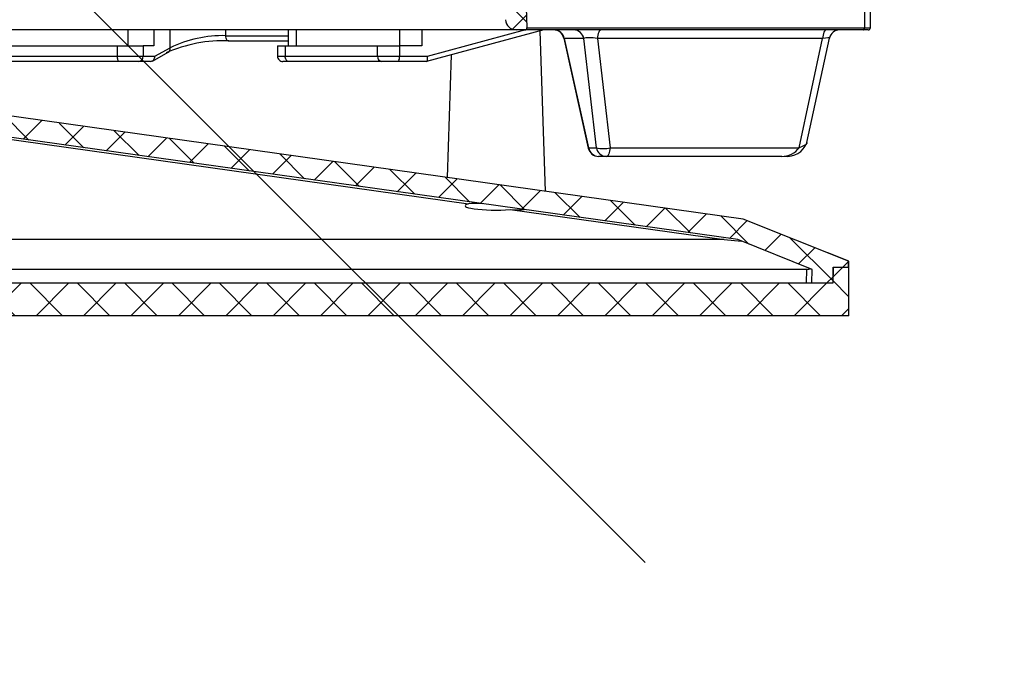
# Model space of a CAD drawing. Header units: millimetres. Extents: x -53179 to 121817, y -123620 to 254214.
# Tile 231 of 256: x 44815 to 44908, y -131 to -69. Entities that reach past the tile are written whole.
import ezdxf
from ezdxf import colors
from ezdxf.entities.mleader import LeaderData, LeaderLine
from ezdxf.math import Vec2, Vec3

# ---------------------------------------------------------------- set-up
doc = ezdxf.new("R2010")
doc.units = ezdxf.units.MM
doc.linetypes.add('xref_ACAD-LSN_dyspozytornia_PW_rzuty_12$0$DASHED', pattern=[19.049999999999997, 12.7, -6.35])
doc.layers.add('_BV_NAWIEWNIK_ŚCIENNY', color=3, linetype='Continuous')
for name, color, linetype, lineweight in [('_BV_POZA ZAKRESEM', 201, 'Continuous', 15), ('xref', 8, 'Continuous', 13), ('xref_ACAD-LSN_dyspozytornia_PW_rzuty_12$0$A hatch', 8, 'Continuous', 5), ('xref_ACAD-LSN_dyspozytornia_PW_rzuty_12$0$A okna wyposazenie', 8, 'Continuous', 9), ('xref_ACAD-LSN_dyspozytornia_PW_rzuty_12$0$IS nawiewniki scienne', 8, 'xref_ACAD-LSN_dyspozytornia_PW_rzuty_12$0$DASHED', 9)]:
    doc.layers.add(name, color=color, linetype=linetype, lineweight=lineweight)
doc.styles.add('xref_ACAD-LSN_dyspozytornia_PW_rzuty_12$0$STYL ASA', font='ARIALN.TTF')
pattern_1 = [(45, (-542.8233581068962, 544.0501409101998), (-2.245064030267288, 2.245064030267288), []), (135, (-542.8233581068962, 544.0501409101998), (-2.245064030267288, -2.245064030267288), [])]

# ---------------------------------------------------------------- blocks, each defined once
blk = doc.blocks.new('A$C64B52A8B')
at = {"layer": '_BV_NAWIEWNIK_ŚCIENNY', "linetype": 'Continuous', "lineweight": 18}
h = blk.add_hatch(dxfattribs=at)
h.set_pattern_fill('ANSI37', color=256, style=0)
h.set_pattern_definition(pattern_1)
h.paths.add_polyline_path([(4.600000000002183, 3), (4.600000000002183, 4.5), (3.100000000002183, 4.526182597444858), (3.099999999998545, 181.4738174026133), (4.599999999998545, 181.5), (4.599999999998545, 183), (0, 183), (0, 3)], flags=0)
h = blk.add_hatch(dxfattribs=at)
h.set_pattern_fill('ANSI37', color=256, style=0)
h.set_pattern_definition(pattern_1)
h.paths.add_polyline_path([(9.15673322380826, 13), (20.19901484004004, 91.56991627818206), (20.29950742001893, 93.00000000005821), (20.19901484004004, 94.43008372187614), (9.15673322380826, 173), (5.171480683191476, 182.9638421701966), (4.599999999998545, 182.9738174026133), (4.599999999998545, 181.5261825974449), (3.099999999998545, 181.5), (3.099999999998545, 179.499695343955), (4.393962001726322, 179.5222815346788), (7.209880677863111, 172.4819825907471), (17.1857477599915, 101.5), (3.600000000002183, 101.5), (3.600000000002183, 100.5), (17.32628859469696, 100.5), (18.1989667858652, 94.29057202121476), (18.28965582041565, 93), (18.1989667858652, 91.70942797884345), (17.32628859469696, 85.5), (3.600000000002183, 85.5), (3.600000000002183, 84.5), (17.1857477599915, 84.5), (7.209880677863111, 13.51801740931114), (4.39396200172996, 6.477718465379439), (3.100000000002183, 6.500304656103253), (3.100000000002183, 4.5), (4.600000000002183, 4.473817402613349), (4.600000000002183, 3.026182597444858), (5.171480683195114, 3.036157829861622)], flags=0)
h = blk.add_hatch(dxfattribs=at)
h.set_pattern_fill('ANSI37', color=256, style=0)
h.set_pattern_definition(pattern_1)
edge = h.paths.add_edge_path(flags=0)
edge.add_spline(control_points=[(41.06845606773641, 42.88132627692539), (41.06845606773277, 42.91345640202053), (41.0639956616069, 42.94584928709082), (41.05554405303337, 42.97684792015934), (41.04364673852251, 43.02048464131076), (41.02354344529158, 43.0623643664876), (40.99818624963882, 43.09981729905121), (40.96635705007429, 43.14682947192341), (40.92554177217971, 43.1883238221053), (40.8806595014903, 43.22309197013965), (40.81922415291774, 43.27068299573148), (40.74846975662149, 43.30730656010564), (40.67526801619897, 43.33339703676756), (40.57682227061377, 43.36848495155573), (40.47065679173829, 43.38581330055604), (40.36614494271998, 43.38581330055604)], knot_values=[0, 0, 0, 0, 9.63903753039e-05, 9.63903753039e-05, 9.63903753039e-05, 0.000232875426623, 0.000232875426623, 0.000232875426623, 0.0004044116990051, 0.0004044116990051, 0.0004044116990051, 0.0006398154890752, 0.0006398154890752, 0.0006398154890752, 0.0009576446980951, 0.0009576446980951, 0.0009576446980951, 0.0009576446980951], weights=[1, 1, 1, 1, 1, 1, 1, 1, 1, 1, 1, 1, 1, 1, 1, 1], degree=3, periodic=0)
edge.add_line((40.36614494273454, 43.38581330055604), (39.16240198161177, 43.38581330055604))
edge.add_spline(control_points=[(39.16240198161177, 43.38581330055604), (39.09189179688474, 43.38581330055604), (39.02081667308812, 43.37752133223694), (38.95239115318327, 43.36050268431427), (38.87535834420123, 43.34134325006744), (38.79986729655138, 43.31055963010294), (38.7331292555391, 43.26758089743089), (38.6822458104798, 43.23481239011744), (38.63530539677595, 43.1940533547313), (38.59774408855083, 43.14659760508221), (38.5693564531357, 43.11073206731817), (38.54579324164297, 43.0702290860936), (38.52981076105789, 43.02737170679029), (38.51377439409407, 42.98436982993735), (38.50509582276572, 42.9378186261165), (38.50509582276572, 42.89192389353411)], knot_values=[0, 0, 0, 0, 0.0002115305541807, 0.0002115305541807, 0.0002115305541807, 0.0004507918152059, 0.0004507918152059, 0.0004507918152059, 0.0006327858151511, 0.0006327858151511, 0.0006327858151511, 0.0007698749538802, 0.0007698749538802, 0.0007698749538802, 0.0009077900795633, 0.0009077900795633, 0.0009077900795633, 0.0009077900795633], weights=[1, 1, 1, 1, 1, 1, 1, 1, 1, 1, 1, 1, 1, 1, 1, 1], degree=3, periodic=0)
edge.add_line((38.50509582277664, 42.89192389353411), (38.50509582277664, 35.89827472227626))
edge.add_line((38.50509582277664, 35.89827472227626), (28.06510050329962, 35.53370205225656))
edge.add_arc((28.10000000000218, 34.53431122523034), 1, 92.00000000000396, 180)
edge.add_line((27.10000000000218, 34.53431122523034), (27.10000000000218, 33.70710606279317))
edge.add_arc((27.30000000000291, 33.70710606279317), 0.2, 180.0000000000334, 272.0000000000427)
edge.add_line((27.30697989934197, 33.50722789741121), (54.40000000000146, 34.45333700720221))
edge.add_line((54.40000000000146, 34.453337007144), (54.40000000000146, 35.40000000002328))
edge.add_line((54.40000000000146, 35.40000000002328), (41.06845611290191, 35.40000000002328))
edge.add_line((41.06845611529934, 35.40000000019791), (41.0684561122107, 35.50000000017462))
edge.add_line((41.06845606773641, 35.5000000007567), (41.06845606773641, 42.88132627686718))
at = {"layer": '_BV_NAWIEWNIK_ŚCIENNY', "linetype": 'Continuous', "lineweight": 25}
for p, q in [((7.275957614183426e-12, 3), (7.275957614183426e-12, 183)), ((3.100000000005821, 181.4738174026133), (3.100000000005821, 4.526182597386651)), ((27.10000000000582, 34.53431122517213), (27.10000000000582, 151.4656887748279)), ((24.10000000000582, 72.14052805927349), (24.10000000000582, 92.75)), ((24.60000000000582, 92.75000058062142), (24.60000000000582, 72.31881414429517)), ((25.60000000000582, 92.75000058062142), (25.60000000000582, 72.31881414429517)), ((9.156733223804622, 13), (20.19901484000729, 91.56991627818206)), ((4.393962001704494, 6.977642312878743), (4.393962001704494, 84.5)), ((7.209880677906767, 13.51801740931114), (17.18574776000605, 84.5)), ((7.209880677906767, 14.8085894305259), (7.209880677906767, 84.5)), ((17.00436969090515, 84.5), (10.61682845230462, 39.05028247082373)), ((24.10000000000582, 70.30663169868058), (24.10000000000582, 72.14052805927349)), ((24.60000000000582, 72.31881414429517), (24.60000000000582, 69.87361899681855)), ((24.60000000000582, 72.31881414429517), (25.60000000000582, 72.31881414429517)), ((25.60000000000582, 72.31881414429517), (25.60000000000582, 69.87361899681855)), ((25.60000000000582, 71.31611038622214), (27.10000000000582, 71.31611038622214)), ((24.10000000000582, 69.18791402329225), (24.10000000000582, 70.30663169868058)), ((25.60000000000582, 69.87361899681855), (24.60000000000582, 69.87361899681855)), ((24.60000000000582, 69.87361899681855), (24.60000000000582, 68.788702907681)), ((25.60000000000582, 68.86126325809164), (25.60000000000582, 69.87361899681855)), ((24.14611671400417, 69.00983956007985), (24.97060361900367, 67.5136550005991)), ((24.60000000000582, 68.788702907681), (25.40833818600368, 67.32195927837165)), ((27.10000000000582, 68.86126325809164), (25.60000000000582, 68.86126325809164)), ((25.40833818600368, 67.32195927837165), (27.10000000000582, 67.32195927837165)), ((26.04714838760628, 61.82284175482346), (26.04714838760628, 56.13883139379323)), ((26.54714838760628, 62.04895463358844), (26.54714838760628, 56.13883139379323)), ((26.54714838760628, 62.04895463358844), (27.10000000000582, 62.04895463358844)), ((25.60000000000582, 57.15118713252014), (24.60000000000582, 57.15118713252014)), ((24.60000000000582, 57.15118713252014), (24.60000000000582, 56.41281422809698)), ((25.60000000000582, 57.15118713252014), (25.60000000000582, 56.41281422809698)), ((24.10000000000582, 56.09740745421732), (24.10000000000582, 56.65118713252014)), ((24.10000000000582, 47.26544371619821), (24.10000000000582, 56.09740745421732)), ((24.60000000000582, 56.41281422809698), (24.60000000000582, 47.65633735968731)), ((25.60000000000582, 56.41281422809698), (24.60000000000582, 56.41281422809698)), ((25.60000000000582, 56.41281422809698), (25.60000000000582, 47.65633735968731)), ((27.10000000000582, 56.13883139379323), (25.60000000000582, 56.13883139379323)), ((27.10000000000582, 55.39241747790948), (25.60000000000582, 55.39241747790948)), ((24.60000000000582, 47.65633735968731), (24.60000000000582, 45.59200277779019)), ((24.60000000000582, 47.65633735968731), (25.60000000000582, 47.65633735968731)), ((25.60000000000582, 47.65633735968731), (25.60000000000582, 45.59200277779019)), ((24.10000000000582, 45.71719277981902), (24.10000000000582, 47.26544371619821)), ((24.10000000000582, 43.01122567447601), (24.10000000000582, 45.71719277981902)), ((25.60000000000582, 45.59200277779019), (24.60000000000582, 45.59200277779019)), ((24.60000000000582, 45.59200277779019), (24.60000000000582, 42.94746029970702)), ((25.60000000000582, 43.47800337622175), (25.60000000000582, 45.59200277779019)), ((25.60000000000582, 45.56009359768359), (27.10000000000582, 45.56009359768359)), ((27.10000000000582, 31.89907023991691), (24.10000000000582, 43.03326887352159)), ((24.10000000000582, 43.03326887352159), (24.10000000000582, 43.01122567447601)), ((24.60000000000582, 42.94746029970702), (27.12475089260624, 33.61792513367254)), ((27.10000000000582, 43.47800337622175), (25.60000000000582, 43.47800337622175)), ((24.73515871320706, 40.67594111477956), (13.10341927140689, 41.08213040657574)), ((10.06007074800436, 35.08874555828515), (7.209880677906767, 14.8085894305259)), ((27.10000000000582, 33.70710606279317), (27.10000000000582, 34.53431122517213)), ((27.10000000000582, 1.610996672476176), (27.10000000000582, 33.70094076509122)), ((27.10000000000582, 33.70094076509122), (27.10030092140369, 33.69613894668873)), ((54.40000000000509, 34.45333700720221), (27.30697989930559, 33.50722789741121)), ((27.30000000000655, 33.50710606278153), (27.30000000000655, 1.523429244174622)), ((11.78975316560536, 31.73491037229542), (27.00110676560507, 32.26610254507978)), ((26.31728521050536, 30.01451896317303), (15.88271478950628, 27.69174580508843)), ((26.27364817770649, 29.96408365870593), (15.92635182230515, 27.66073802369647)), ((26.27364817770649, 28.11880014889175), (26.27364817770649, 29.96408365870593)), ((15.92635182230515, 26.92025875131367), (26.27364817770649, 28.11880014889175)), ((15.92635182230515, 27.66073802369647), (15.92635182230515, 26.92025875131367)), ((15.10000000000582, 25.97515837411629), (15.10000000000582, 26.71563764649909)), ((26.27364817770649, 26.82756896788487), (15.92635182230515, 25.6290275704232)), ((26.27364817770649, 5.480621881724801), (26.27364817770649, 26.82756896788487)), ((15.10000000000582, 9.34281111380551), (15.10000000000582, 25.97515837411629)), ((15.92635182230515, 25.6290275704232), (15.92635182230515, 7.707712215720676)), ((7.209880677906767, 14.8085894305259), (7.070062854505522, 13.16844791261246)), ((4.393962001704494, 6.477718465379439), (7.209880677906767, 13.51801740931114)), ((5.171480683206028, 3.03615782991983), (9.156733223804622, 13)), ((15.92635182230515, 7.707712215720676), (26.27364817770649, 5.480621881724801)), ((3.100000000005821, 7.000228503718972), (4.393962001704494, 6.977642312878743)), ((16.40574201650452, 6.965136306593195), (26.31041538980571, 4.833313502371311)), ((3.100000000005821, 6.500304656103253), (3.100000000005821, 4.5)), ((3.100000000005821, 6.500304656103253), (4.393962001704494, 6.477718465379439)), ((5.17000000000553, 3), (5.96994292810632, 5)), ((5.96994292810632, 5), (5.959895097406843, 5.007334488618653)), ((4.600000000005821, 4.5), (3.100000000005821, 4.526182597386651)), ((3.100000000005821, 4.5), (4.600000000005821, 4.473817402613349)), ((4.600000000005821, 4.5), (4.600000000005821, 3)), ((4.600000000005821, 4.473817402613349), (4.600000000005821, 3.026182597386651)), ((7.275957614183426e-12, 3), (4.600000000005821, 3)), ((4.600000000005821, 3.026182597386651), (5.171480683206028, 3.03615782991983)), ((4.600000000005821, 3), (5.17000000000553, 3)), ((27.10000000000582, 1.161266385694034), (27.10000000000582, 1.610996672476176)), ((28.90000000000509, 1.523429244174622), (27.30000000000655, 1.523429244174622)), ((27.30000000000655, 1.523429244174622), (27.30000000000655, 0.9612663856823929)), ((27.30000000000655, 0.9612663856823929), (28.90000000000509, 0.9612663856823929))]:
    blk.add_line(p, q, dxfattribs=at)
at = {"layer": '_BV_NAWIEWNIK_ŚCIENNY', "linetype": 'Continuous', "lineweight": 25, "flags": 128}
for points in [[(24.10000000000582, 72.14052805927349), (24.10960735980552, 72.17530994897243), (24.13806023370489, 72.20875519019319), (24.18426519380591, 72.23957850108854), (24.24644660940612, 72.26659535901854), (24.32221488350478, 72.28876752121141), (24.40865828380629, 72.3052429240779), (24.50245483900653, 72.31538842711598), (24.60000000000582, 72.31881414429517)], [(26.06538943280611, 61.76232403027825), (26.04756304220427, 61.81363495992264), (26.05609807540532, 61.86543170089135), (26.09054416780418, 61.9149811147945), (26.14908371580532, 61.95966864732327), (26.22862778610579, 61.99713628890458), (26.32497910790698, 62.02540699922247), (26.4330535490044, 62.04298902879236), (26.54714838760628, 62.04895463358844)], [(24.10000000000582, 56.09740745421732), (24.10960735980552, 56.15894026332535), (24.13806023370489, 56.21810840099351), (24.18426519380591, 56.27263806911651), (24.24644660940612, 56.32043372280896), (24.32221488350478, 56.35965860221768), (24.40865828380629, 56.38880531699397), (24.50245483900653, 56.40675377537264), (24.60000000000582, 56.41281422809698)], [(24.10000000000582, 43.01122567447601), (24.12784078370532, 42.97345402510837), (24.2080773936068, 42.9467646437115), (24.33194894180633, 42.93403980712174), (24.48647782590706, 42.93678282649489), (24.591122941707, 42.9463894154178), (24.60000000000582, 42.94746029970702)], [(15.92635182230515, 27.66073802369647), (15.89361886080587, 27.69078711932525), (15.88271478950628, 27.69174580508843)], [(27.10000000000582, 26.48143816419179), (27.08480775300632, 26.54247036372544), (27.039692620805, 26.60164813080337), (26.96602540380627, 26.65717337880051), (26.86604444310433, 26.70735900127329), (26.74278760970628, 26.75068013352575), (26.60000000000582, 26.78582048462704), (26.44202014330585, 26.8117123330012), (26.27364817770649, 26.82756896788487)], [(15.92635182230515, 25.6290275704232), (15.75797985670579, 25.64488420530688), (15.60000000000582, 25.67077605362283), (15.45721239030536, 25.70591640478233), (15.33395555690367, 25.74923753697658), (15.23397459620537, 25.79942315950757), (15.16030737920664, 25.85494840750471), (15.11519224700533, 25.91412617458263), (15.10000000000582, 25.97515837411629)], [(16.40837370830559, 6.977978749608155), (16.36164391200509, 6.979115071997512), (16.20397284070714, 7.119238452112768), (16.05428941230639, 7.407383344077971), (15.92635182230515, 7.707712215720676)], [(27.10000000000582, 5.1344910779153), (27.08480775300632, 5.195523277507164), (27.039692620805, 5.254701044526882), (26.96602540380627, 5.310226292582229), (26.86604444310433, 5.360411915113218), (26.74278760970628, 5.403733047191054), (26.60000000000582, 5.438873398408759), (26.44202014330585, 5.464765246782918), (26.27364817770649, 5.480621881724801)], [(27.10000000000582, 1.610996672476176), (27.10384294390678, 1.593913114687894), (27.11522409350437, 1.577486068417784), (27.13370607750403, 1.562346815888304), (27.1585786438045, 1.549077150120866), (27.18888595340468, 1.538187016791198), (27.22346331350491, 1.530094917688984), (27.26098193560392, 1.525111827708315), (27.30000000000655, 1.523429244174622)]]:
    blk.add_lwpolyline(points, dxfattribs=at)
at = {"layer": '_BV_NAWIEWNIK_ŚCIENNY', "linetype": 'Continuous', "lineweight": 25}
for centre, radius, start, end in [((24.56875000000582, 70.34271609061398), 0.4701368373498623, 184.4019496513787, 273.8112610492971), ((24.54227815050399, 69.2291311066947), 0.4441945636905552, 185.3241691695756, 277.4665424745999), ((12.38795018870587, 62.21977096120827), 13.68508684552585, 358.0844358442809, 23.61959522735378), ((25.32777466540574, 67.73393998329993), 0.4197839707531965, 211.6376810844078, 281.0646571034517), ((15.11592356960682, 62.33963101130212), 11.43491992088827, 358.543380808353, 25.83058837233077), ((24.60000000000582, 56.65118713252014), 0.5000000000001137, 90, 180), ((24.55139892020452, 47.20327708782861), 0.4556596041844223, 83.87713137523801, 172.1585565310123), ((24.4828362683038, 46.18513642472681), 0.6045947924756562, 230.7125524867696, 281.1739804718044), ((28.10000000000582, 34.53431122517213), 1, 91.99999999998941, 180), ((27.30000000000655, 33.70710606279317), 0.2000000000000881, 180, 271.9999999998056), ((26.12822773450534, 30.9250445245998), 0.9719016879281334, 278.6051747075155, 359.0649471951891), ((26.10000000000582, 30.99062712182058), 1.000000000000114, 281.7617821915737, 0), ((26.12822773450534, 29.07976101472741), 0.9719016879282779, 278.6051747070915, 359.0649471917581), ((16.10000000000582, 26.71563764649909), 1.000000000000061, 102.549630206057, 180), ((16.07177226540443, 26.69977715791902), 0.9719016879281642, 98.60517470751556, 179.0649471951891), ((16.07177226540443, 25.9592978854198), 0.9719016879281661, 98.60517470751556, 179.0649471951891), ((18.41320864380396, 26.27464316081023), 2.56929491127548, 165.4466581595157, 194.5533418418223), ((17.13757231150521, 9.346204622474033), 2.037575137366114, 180.0954241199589, 233.5271275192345), ((17.16307369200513, 8.879904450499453), 2.062155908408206, 173.3875729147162, 247.8196908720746), ((26.10000000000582, 3.85570143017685), 1.000000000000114, 0, 78.4869806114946), ((27.30000000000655, 1.161266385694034), 0.2000000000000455, 180, 270)]:
    blk.add_arc(centre, radius, start, end, dxfattribs=at)
for centre, major_axis, ratio, start_param, end_param in [((10.4281247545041, 36.43145750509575), (0, 2.942963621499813), 0.1405425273, 5.809426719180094, 8.327752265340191), ((10.33844960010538, 36.42422800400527), (0.2080461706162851, 2.946085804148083), 0.06992343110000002, 5.187792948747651, 5.81766296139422), ((10.33844960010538, 36.42422800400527), (0.2080461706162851, 2.946085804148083), 0.06992343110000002, 2.046200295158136, 2.676070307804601), ((26.10000000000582, 28.94167385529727), (0.2230794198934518, 1.072942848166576), 0.1069605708, 0.0482455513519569, 0.331140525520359), ((26.10000000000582, 27.13347196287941), (0.1264139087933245, 1.019987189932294), 0.2124434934, 4.43422446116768, 6.046782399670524), ((4.592591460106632, 6.974327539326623), (-0.001563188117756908, 0.5000867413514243), 0.397177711, 1.562926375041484, 2.348172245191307), ((26.10000000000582, 5.90150268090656), (-0.2141702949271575, 1.068249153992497), 0.08808229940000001, 3.105894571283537, 4.289828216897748)]:
    blk.add_ellipse(centre, major_axis=major_axis, ratio=ratio, start_param=start_param, end_param=end_param, dxfattribs=at)
blk = doc.blocks.new('xref_ACAD-LSN_dyspozytornia_PW_rzuty_12')
at = {"layer": 'xref_ACAD-LSN_dyspozytornia_PW_rzuty_12$0$A hatch', "transparency": 33554495}
h = blk.add_hatch(dxfattribs=at)
h.set_pattern_fill('GRASS', color=256, scale=4)
h.set_pattern_definition([(90, (0, 0), (-71.84204896, 71.84204896), [19.05, -124.63409792]), (45, (0, 0), (-71.84204896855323, 71.84204896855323), [19.05, -82.55]), (135, (0, 0), (-71.84204896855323, -71.84204896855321), [19.05, -82.55])])
edge = h.paths.add_edge_path()
edge.add_spline(control_points=[(73831.49537236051, 88934.68389895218), (73821.36042332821, 88950.88863215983), (73811.24191423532, 88967.06689592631), (73777.87336999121, 89019.68689474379), (73754.29025571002, 89055.7257734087), (73718.41295725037, 89105.3625960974), (73707.36062049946, 89120.02628679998), (73684.5224270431, 89148.7496570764), (73672.73727794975, 89162.80854113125), (73654.37669912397, 89183.3558576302), (73648.13772420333, 89190.12106444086), (73632.68528726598, 89206.36703788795), (73623.35011724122, 89215.75976406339), (73602.49878292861, 89235.86142743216), (73590.89256159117, 89246.5028439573), (73522.60170751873, 89306.13504925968), (73459.3689372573, 89349.99570612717), (73322.17585606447, 89426.90115018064), (73248.21759027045, 89459.94431247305), (73069.96663668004, 89523.19509479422), (72963.11599133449, 89549.7691875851), (72743.28333597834, 89584.7270513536), (72630.30225323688, 89593.1116682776), (72404.8752191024, 89591.7226327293), (72292.42944651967, 89581.94889123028), (72113.07049313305, 89550.95862149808), (72044.06797107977, 89534.984529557), (71910.8954184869, 89495.4976859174), (71846.72573203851, 89471.98481152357), (71725.02086586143, 89417.48038708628), (71667.48643031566, 89386.48901199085), (71560.83007797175, 89317.10625360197), (71511.70912723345, 89278.71606506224), (71449.299355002, 89219.14138223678), (71431.82100063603, 89200.981101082), (71407.01461765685, 89172.78947928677), (71398.98099836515, 89163.23372185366), (71383.39910032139, 89143.80527357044), (71375.85356427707, 89133.93117964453), (71359.01062101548, 89110.82077989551), (71349.87447081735, 89097.4756480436), (71316.17946671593, 89045.23532960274), (71294.19464417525, 89004.53466454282), (71248.09081474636, 88905.25645858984), (71225.83886623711, 88845.34303338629), (71186.66330036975, 88721.60116034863), (71169.73999385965, 88657.77547403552), (71142.39748591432, 88545.80350429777), (71131.45516007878, 88498.07668736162), (71120.4976968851, 88450.28156009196)], knot_values=[0, 0, 0, 0, 57.20706503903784, 57.20706503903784, 187.1819562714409, 187.1819562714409, 242.9538798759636, 242.9538798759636, 298.7258034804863, 298.7258034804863, 326.6117652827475, 326.6117652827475, 366.5321082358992, 366.5321082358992, 413.6403352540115, 413.6403352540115, 636.6013387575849, 636.6013387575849, 859.5623422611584, 859.5623422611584, 1147.494799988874, 1147.494799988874, 1435.42725771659, 1435.42725771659, 1723.359715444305, 1723.359715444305, 1909.892426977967, 1909.892426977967, 2096.425138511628, 2096.425138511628, 2282.957850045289, 2282.957850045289, 2469.49056157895, 2469.49056157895, 2547.228376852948, 2547.228376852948, 2586.097284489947, 2586.097284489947, 2624.966192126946, 2624.966192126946, 2675.594062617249, 2675.594062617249, 2819.436148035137, 2819.436148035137, 3012.724073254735, 3012.724073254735, 3206.011998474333, 3206.011998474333, 3347.114496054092, 3347.114496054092, 3347.114496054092, 3347.114496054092], degree=3, periodic=0)
edge.add_line((71120.4976968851, 88450.28156009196), (73831.4953723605, 88934.68389895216))
h.paths.add_polyline_path([(69699.19427511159, 89521.75866006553), (65252.06331730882, 89442.81853932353), (65252.06331730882, 88327.21501154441), (70701.67605661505, 88327.21501154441), (70701.67605661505, 88536.91380562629, 0.4194217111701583)])
h.paths.add_polyline_path([(66521.5854338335, 90689.2203145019), (65352.684490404, 90689.2203145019), (65352.684490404, 90659.2203145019), (65323.184490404, 90659.2203145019), (65323.184490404, 90689.2203145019), (65229.93869189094, 90689.2203145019), (65239.63971624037, 90142.70828359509), (66521.5854338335, 90165.46384233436)])
edge = h.paths.add_edge_path()
edge.add_line((67744.60449732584, 90689.2203145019), (68718.73525109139, 90689.2203145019))
edge.add_line((68718.73525109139, 90689.2203145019), (68718.73525109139, 90265.30380589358))
edge.add_arc((68483.73525109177, 90265.30380589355), 234.9999999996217, -15.040193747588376, 7.105427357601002e-12, ccw=False)
edge.add_line((68710.68509664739, 90204.32210698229), (67744.60449732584, 90187.1734059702))
edge.add_line((67744.60449732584, 90187.1734059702), (67744.60449732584, 90689.2203145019))
edge = h.paths.add_edge_path()
edge.add_line((69340.24443135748, 90689.2203145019), (69815.684490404, 90689.2203145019))
edge.add_line((69815.684490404, 90689.2203145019), (69815.684490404, 90223.93672736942))
edge.add_line((69815.684490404, 90223.93672736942), (69350.60182599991, 90215.681139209))
edge.add_arc((69575.24443135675, 90284.67896423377), 234.9999999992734, 179.9999999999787, 197.0740716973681, ccw=False)
edge.add_line((69340.24443135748, 90284.67896423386), (69340.24443135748, 90689.2203145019))
edge = h.paths.add_edge_path()
edge.add_line((70216.684490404, 90539.2203145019), (71051.684490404, 90539.2203145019))
edge.add_line((71051.684490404, 90539.2203145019), (71051.684490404, 90689.2203145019))
edge.add_line((71051.684490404, 90689.2203145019), (71234.684490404, 90689.2203145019))
edge.add_line((71234.684490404, 90689.2203145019), (71234.684490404, 90312.98154672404))
edge.add_arc((71169.68449040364, 90312.98154672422), 65.0000000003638, 271.0169389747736, 359.99999999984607, ccw=False)
edge.add_line((71170.83811050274, 90247.99178475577), (70216.684490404, 90231.09201850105))
edge.add_line((70216.684490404, 90231.09201850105), (70216.684490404, 90539.2203145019))
edge = h.paths.add_edge_path()
edge.add_line((72662.67849216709, 90689.2203145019), (72890.684490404, 90689.2203145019))
edge.add_line((72890.684490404, 90689.2203145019), (72890.684490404, 90659.2203145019))
edge.add_line((72890.684490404, 90659.2203145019), (72903.684490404, 90659.2203145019))
edge.add_line((72903.684490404, 90659.2203145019), (72901.84927252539, 90108.69183261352))
edge.add_arc((72897.6784921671, 90343.6548181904), 235.0000000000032, 180, 271.0169389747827, ccw=False)
edge.add_line((72662.67849216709, 90343.6548181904), (72662.67849216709, 90689.2203145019))
at = {"layer": 'xref_ACAD-LSN_dyspozytornia_PW_rzuty_12$0$IS nawiewniki scienne'}
blk.add_lwpolyline([(71934.93763489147, 90677.14924669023), (71942.00870270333, 90684.22031450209), (71949.07977051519, 90677.14924669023)], dxfattribs=at)
at = {"layer": 'xref_ACAD-LSN_dyspozytornia_PW_rzuty_12$0$A okna wyposazenie', "linetype": 'Continuous', "lineweight": 9}
ml = blk.add_multileader_mtext('Standard', dxfattribs=at)
ml.set_content('wyp. w rolety zacieniające (A) + folia nieprzezierna', color=256, style='xref_ACAD-LSN_dyspozytornia_PW_rzuty_12$0$STYL ASA')
ml.set_leader_properties()
ml.build(insert=Vec2(0, 0))
ml.multileader.update_dxf_attribs({"text_left_attachment_type": 6, "text_right_attachment_type": 6, "dogleg_length": 3, "arrow_head_size": 15})
ctx = ml.context
ctx.base_point, ctx.char_height, ctx.arrow_head_size, ctx.landing_gap_size, ctx.plane_origin = Vec3(70961.0032722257, 90613.14169965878), 10, 15, 10, Vec3(70676.80575788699, 90119.74830878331)
ctx.left_attachment, ctx.right_attachment = 6, 6
notes = []
notes.append((ctx, [(0, (1, 1, 0), (70956.01123190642, 90613.14518882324), (1, 0), 4.992040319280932, [(0, [(70941.184490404, 90689.2203145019)], 0, [])])]))
ctx.mtext.insert, ctx.mtext.width, ctx.mtext.line_spacing_factor, ctx.mtext.flow_direction = Vec3(70971.0032722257, 90625.91796159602), 103.6290194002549, 0.9600000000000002, 5
ml = blk.add_multileader_mtext('Standard', dxfattribs=at)
ml.set_content('wyp. w rolety zacieniające (A)', color=256, style='xref_ACAD-LSN_dyspozytornia_PW_rzuty_12$0$STYL ASA')
ml.set_leader_properties()
ml.build(insert=Vec2(0, 0))
ml.multileader.update_dxf_attribs({"text_left_attachment_type": 6, "text_right_attachment_type": 6, "dogleg_length": 3, "arrow_head_size": 15})
ctx = ml.context
ctx.base_point, ctx.char_height, ctx.arrow_head_size, ctx.landing_gap_size, ctx.plane_origin = Vec3(71259.0032722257, 90613.14169965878), 10, 15, 10, Vec3(70974.80575788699, 90119.74830878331)
ctx.left_attachment, ctx.right_attachment = 6, 6
notes.append((ctx, [(0, (1, 1, 0), (71254.01123190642, 90613.14873944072), (1, 0), 4.992040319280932, [(0, [(71239.184490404, 90689.2203145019)], 0, [])])]))
ctx.mtext.insert, ctx.mtext.width, ctx.mtext.line_spacing_factor, ctx.mtext.flow_direction = Vec3(71269.0032722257, 90626.08167237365), 103.6290194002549, 0.9600000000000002, 5
for ctx, leaders in notes:
    for number, flags, end, landing, length, lines in leaders:
        leader = LeaderData()
        leader.index, (leader.has_last_leader_line, leader.has_dogleg_vector, leader.attachment_direction) = number, flags
        leader.last_leader_point, leader.dogleg_vector, leader.dogleg_length = Vec3(end), Vec3(landing), length
        for number, points, colour, breaks in lines:
            line = LeaderLine()
            line.index, line.vertices, line.color, line.breaks = number, Vec3.list(points), colors.encode_raw_color(colour), breaks
            leader.lines.append(line)
        ctx.leaders.append(leader)

msp = doc.modelspace()

# ---------------------------------------------------------------- block references
at = {"layer": 'xref', "xscale": 10, "yscale": 10, "zscale": 10}
msp.add_blockref('xref_ACAD-LSN_dyspozytornia_PW_rzuty_12', (-674616.84490404, -906892.203145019), dxfattribs=at)

# ---------------------------------------------------------------- next in the draw order: block references
at = {"layer": '_BV_POZA ZAKRESEM', "color": 2, "rotation": 89.99999999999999}
msp.add_blockref('A$C64B52A8B', (44896.24212299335, -97.29627100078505), dxfattribs=at)

doc.saveas('drawing.dxf')
